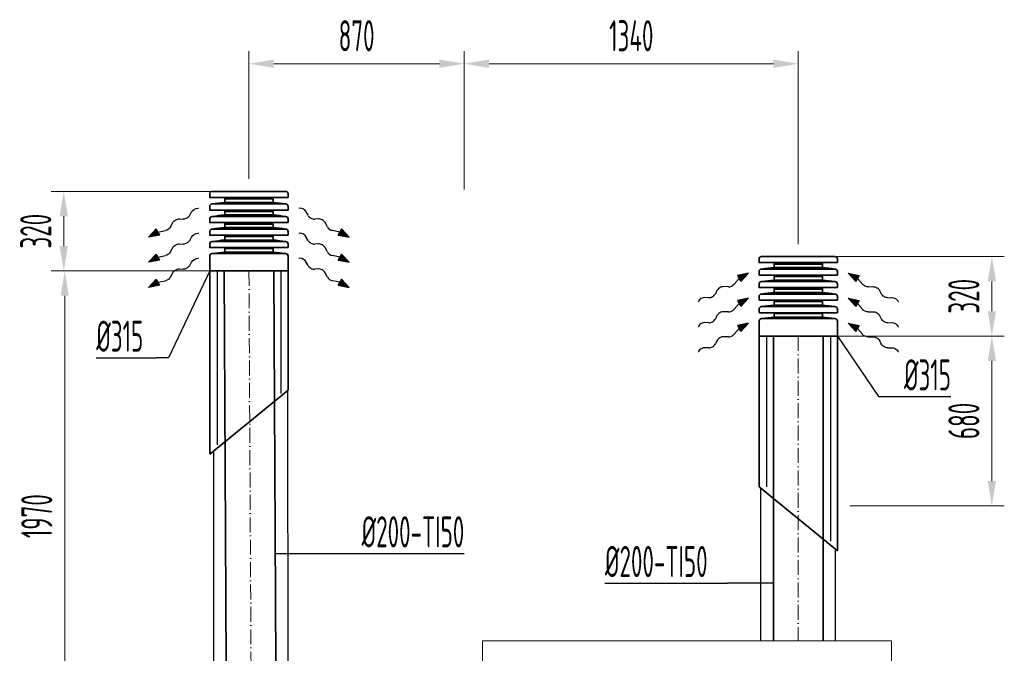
# Model space of a CAD drawing. Header units: millimetres. Extents: x -20688 to 44066, y -7315 to 67290.
# Tile 45 of 75: x -17245 to -13286, y 47081 to 49630. Entities that reach past the tile are written whole.
import ezdxf

# ---------------------------------------------------------------- set-up
doc = ezdxf.new("R2010")
doc.units = ezdxf.units.MM
doc.linetypes.add('ACAD_ISO10W100', pattern=[18, 12, -3, 0, -3])
doc.linetypes.add('phl_thick', pattern=[0])
for name, color, linetype, lineweight in [('VZT_09 ODA (SÁNÍ) - OBRYS', 3, 'Continuous', 35), ('VZT_0C ODA (SÁNÍ)', 3, 'Continuous', 35), ('VZT_0D EHA (VÝFUK)', 14, 'Continuous', 35), ('VZT_10 ODA (SÁNÍ) - OSA', 3, 'ACAD_ISO10W100', 5), ('VZT_13 EHA (VÝFUK) - OBRYS', 14, 'Continuous', 35), ('VZT_14 EHA (VÝFUK) - OSA', 14, 'ACAD_ISO10W100', 5), ('VZT_30 DISTRIBUČNÍ PRVKY - OBRYS', 1, 'Continuous', 35), ('VZT_50 POPIS - OBECNE', 7, 'Continuous', 13), ('VZT_60_KOTY - DIMENZE', 7, 'Continuous', 5)]:
    doc.layers.add(name, color=color, linetype=linetype, lineweight=lineweight)
doc.layers.add('VZT_IZOLACE - TEPELNÁ', color=6, linetype='IZOLACE TEPELNA')
doc.styles.add('EVORA_125', font='isocp.shx', dxfattribs={"width": 0.6, "height": 125})
doc.styles.get("Standard").update_dxf_attribs({"font": 'arial.ttf'})
doc.linetypes.add('IZOLACE', pattern='A,0.00254,-2.54,[134,ltypeshp.shx,S=2.54,R=0,X=-2.54,Y=0],-5.08,[134,ltypeshp.shx,S=2.54,R=180,X=2.54,Y=0],-2.54', length=10.16254)
doc.linetypes.add('IZOLACE TEPELNA', pattern='A,12.7,-1.5,["T",Standard,S=2.54,R=0,X=0,Y=-1.27],-3', length=17.2)

msp = doc.modelspace()

# ---------------------------------------------------------------- linework, layer by layer
at = {"color": 8, "lineweight": 13, "ltscale": 0.5}
msp.add_line((-13740.2, 47132), (-15383.6, 47132), dxfattribs=at)
at = {"color": 8, "lineweight": 9, "ltscale": 0.5}
for p, q in [((-15383.6, 46780.8), (-15383.6, 47132)), ((-13740.2, 46282), (-13740.2, 47132))]:
    msp.add_line(p, q, dxfattribs=at)
at = {"layer": 'VZT_09 ODA (SÁNÍ) - OBRYS'}
for points in [[(-14214.2, 47132), (-14214.2, 48357.5)], [(-14014.2, 47132), (-14014.2, 48357.5)]]:
    msp.add_lwpolyline(points, dxfattribs=at)
at = {"layer": 'VZT_0C ODA (SÁNÍ)'}
for p, q in [((-14271.7, 48357.5), (-14271.7, 47750.6)), ((-13956.7, 48357.5), (-13956.7, 47493.8)), ((-14271.7, 47750.6), (-13956.7, 47493.8))]:
    msp.add_line(p, q, dxfattribs=at)
at = {"layer": 'VZT_0D EHA (VÝFUK)'}
for p, q in [((-16480.3, 48619.3), (-16480.3, 47883)), ((-16165.3, 48619.3), (-16165.3, 48139.7)), ((-16165.3, 48139.7), (-16480.3, 47883))]:
    msp.add_line(p, q, dxfattribs=at)
at = {"layer": 'VZT_10 ODA (SÁNÍ) - OSA', "ltscale": 5}
msp.add_lwpolyline([(-14114.2, 48357.5), (-14114.2, 47132)], dxfattribs=at)
at = {"layer": 'VZT_13 EHA (VÝFUK) - OBRYS'}
for points in [[(-16413.1, 46770.7), (-16422.8, 48618.8)], [(-16213.1, 46771.7), (-16222.8, 48619.8)]]:
    msp.add_lwpolyline(points, dxfattribs=at)
at = {"layer": 'VZT_14 EHA (VÝFUK) - OSA', "ltscale": 5}
msp.add_lwpolyline([(-16322.8, 48619.3), (-16313.1, 46771.2)], dxfattribs=at)
at = {"layer": 'VZT_30 DISTRIBUČNÍ PRVKY - OBRYS', "linetype": 'phl_thick'}
for points in [[(-16165.2, 48914.9), (-16165.2, 48929.2, 0.414214), (-16175.3, 48939.3), (-16470.3, 48939.3, 0.414214), (-16480.4, 48929.2), (-16480.4, 48914.9)], [(-16165.2, 48864.5), (-16165.2, 48878.8, 0.414214), (-16175.3, 48888.9), (-16470.3, 48888.9, 0.414214), (-16480.4, 48878.8), (-16480.4, 48864.5)], [(-16165.2, 48814.1), (-16165.2, 48828.4, 0.414214), (-16175.3, 48838.5), (-16470.3, 48838.5, 0.414214), (-16480.4, 48828.4), (-16480.4, 48814.1)], [(-16165.2, 48763.7), (-16165.2, 48778, 0.414214), (-16175.3, 48788.1), (-16470.3, 48788.1, 0.414214), (-16480.4, 48778), (-16480.4, 48763.7)], [(-16165.2, 48713.3), (-16165.2, 48727.6, 0.414214), (-16175.3, 48737.7), (-16470.3, 48737.7, 0.414214), (-16480.4, 48727.6), (-16480.4, 48713.3)], [(-13956.6, 48653.1), (-13956.6, 48667.4, 0.414214), (-13966.7, 48677.5), (-14261.7, 48677.5, 0.414214), (-14271.8, 48667.4), (-14271.8, 48653.1)], [(-13956.6, 48602.7), (-13956.6, 48617, 0.414214), (-13966.7, 48627.1), (-14261.7, 48627.1, 0.414214), (-14271.8, 48617), (-14271.8, 48602.7)], [(-13956.6, 48552.3), (-13956.6, 48566.6, 0.414214), (-13966.7, 48576.7), (-14261.7, 48576.7, 0.414214), (-14271.8, 48566.6), (-14271.8, 48552.3)], [(-13956.6, 48501.9), (-13956.6, 48516.2, 0.414214), (-13966.7, 48526.3), (-14261.7, 48526.3, 0.414214), (-14271.8, 48516.2), (-14271.8, 48501.9)], [(-13956.6, 48451.5), (-13956.6, 48465.8, 0.414214), (-13966.7, 48475.9), (-14261.7, 48475.9, 0.414214), (-14271.8, 48465.8), (-14271.8, 48451.5)]]:
    msp.add_lwpolyline(points, format="xyb", close=True, dxfattribs=at)
for points in [[(-16225.5, 48894.9), (-16225.5, 48909), (-16420.1, 48909), (-16420.1, 48894.9)], [(-16225.5, 48844.5), (-16225.5, 48858.6), (-16420.1, 48858.6), (-16420.1, 48844.5)], [(-16225.5, 48794.1), (-16225.5, 48808.2), (-16420.1, 48808.2), (-16420.1, 48794.1)], [(-16225.5, 48743.7), (-16225.5, 48757.8), (-16420.1, 48757.8), (-16420.1, 48743.7)], [(-16419.9, 48695.3), (-16419.9, 48709.4), (-16225.7, 48709.4), (-16225.7, 48695.3)], [(-14016.9, 48633.1), (-14016.9, 48647.2), (-14211.4, 48647.2), (-14211.4, 48633.1)], [(-14016.9, 48582.7), (-14016.9, 48596.8), (-14211.4, 48596.8), (-14211.4, 48582.7)], [(-14016.9, 48532.3), (-14016.9, 48546.4), (-14211.4, 48546.4), (-14211.4, 48532.3)], [(-14016.9, 48481.9), (-14016.9, 48496), (-14211.4, 48496), (-14211.4, 48481.9)], [(-14211.3, 48433.5), (-14211.3, 48447.6), (-14017.1, 48447.6), (-14017.1, 48433.5)]]:
    msp.add_lwpolyline(points, close=True, dxfattribs=at)
for points in [[(-16165.3, 48679.2), (-16165.3, 48619.3), (-16480.3, 48619.3), (-16480.3, 48679.2, -0.414214), (-16470.2, 48689.3), (-16175.4, 48689.3, -0.414214), (-16165.3, 48679.2)], [(-13956.7, 48417.4), (-13956.7, 48357.5), (-14271.7, 48357.5), (-14271.7, 48417.4, -0.414214), (-14261.6, 48427.5), (-13966.8, 48427.5, -0.414214), (-13956.7, 48417.4)]]:
    msp.add_lwpolyline(points, format="xyb", dxfattribs=at)
for centre, start, end in [((-16366.2, 48232.4), 94.6512, 99.003), ((-16279.4, 48232.4), 80.997, 85.3488), ((-16366.2, 48182), 94.6512, 99.003), ((-16279.4, 48182), 80.997, 85.3488), ((-16366.2, 48131.6), 94.6512, 99.003), ((-16279.4, 48131.6), 80.997, 85.3488), ((-16366.2, 48081.2), 94.6512, 99.003), ((-16279.4, 48081.2), 80.997, 85.3488), ((-16366, 48032.8), 94.6512, 99.003), ((-16279.6, 48032.8), 80.997, 85.3488), ((-14157.6, 47970.6), 94.6512, 99.003), ((-14070.8, 47970.6), 80.997, 85.3488), ((-14157.6, 47920.2), 94.6512, 99.003), ((-14070.8, 47920.2), 80.997, 85.3488), ((-14157.6, 47869.8), 94.6512, 99.003), ((-14070.8, 47869.8), 80.997, 85.3488), ((-14157.6, 47819.4), 94.6512, 99.003), ((-14070.8, 47819.4), 80.997, 85.3488), ((-14157.4, 47771), 94.6512, 99.003), ((-14071, 47771), 80.997, 85.3488)]:
    msp.add_arc(centre, 664.7, start, end, dxfattribs=at)
at = {"layer": 'VZT_50 POPIS - OBECNE', "linetype": 'phl_thick'}
for p, q in [((-16322.8, 48989.3), (-16322.8, 49503)), ((-15457.1, 48947.6), (-15457.1, 49503)), ((-15457.1, 48947.6), (-15457.1, 49503)), ((-14114.2, 48727.5), (-14114.2, 49503)), ((-15557.1, 49453), (-16222.8, 49453)), ((-15357.1, 49453), (-14214.2, 49453)), ((-16372.8, 48939.3), (-17117.3, 48939.3)), ((-17067.3, 48719.3), (-17067.3, 48839.3)), ((-14064.2, 48677.5), (-13286, 48677.5)), ((-16382.8, 48619.3), (-17117.3, 48619.3)), ((-16325.3, 48619.3), (-17113.5, 48619.3)), ((-13336, 48457.5), (-13336, 48577.5)), ((-17063.5, 46746.7), (-17063.5, 48519.3)), ((-14074.2, 48357.5), (-13286, 48357.5)), ((-14016.7, 48357.5), (-13286, 48357.5)), ((-13336, 47774.4), (-13336, 48257.5)), ((-13906.7, 47674.4), (-13286, 47674.4))]:
    msp.add_line(p, q, dxfattribs=at)
at = {"layer": 'VZT_50 POPIS - OBECNE', "color": 0, "lineweight": -2}
for p, q in [((-16560.5, 48843.2), (-16553.4, 48856.7)), ((-16085.1, 48843.2), (-16092.2, 48856.7)), ((-16638, 48796.6), (-16628.9, 48813.8)), ((-16601.9, 48829), (-16587.5, 48828)), ((-16043.7, 48829), (-16058, 48828)), ((-16007.6, 48796.6), (-16016.7, 48813.8)), ((-16726.1, 48755), (-16695.3, 48788.2)), ((-16695.3, 48788.2), (-16688.5, 48776)), ((-16688.5, 48776), (-16658.9, 48781.9)), ((-16681.7, 48763.8), (-16688.5, 48776)), ((-15957.1, 48776), (-15986.7, 48781.9)), ((-15963.9, 48763.8), (-15957.1, 48776)), ((-15950.2, 48788.2), (-15957.1, 48776)), ((-15919.5, 48755), (-15950.2, 48788.2)), ((-16681.7, 48763.8), (-16726.1, 48755)), ((-16560.5, 48742.4), (-16553.4, 48755.9)), ((-16085.1, 48742.4), (-16092.2, 48755.9)), ((-15963.9, 48763.8), (-15919.5, 48755)), ((-16638, 48695.8), (-16628.9, 48713.1)), ((-16601.9, 48728.2), (-16587.5, 48727.2)), ((-16043.7, 48728.2), (-16058, 48727.2)), ((-16007.6, 48695.8), (-16016.7, 48713.1)), ((-16726.1, 48654.2), (-16695.3, 48687.4)), ((-16681.7, 48663), (-16726.1, 48654.2)), ((-16695.3, 48687.4), (-16688.5, 48675.2)), ((-16688.5, 48675.2), (-16658.9, 48681.1)), ((-16681.7, 48663), (-16688.5, 48675.2)), ((-16560.5, 48641.6), (-16553.4, 48655.1)), ((-16085.1, 48641.6), (-16092.2, 48655.1)), ((-15957.1, 48675.2), (-15986.7, 48681.1)), ((-15963.9, 48663), (-15957.1, 48675.2)), ((-15963.9, 48663), (-15919.5, 48654.2)), ((-15950.2, 48687.4), (-15957.1, 48675.2)), ((-15919.5, 48654.2), (-15950.2, 48687.4)), ((-16638, 48595), (-16628.9, 48612.2)), ((-16601.9, 48627.4), (-16587.5, 48626.4)), ((-16043.7, 48627.4), (-16058, 48626.4)), ((-16007.6, 48595), (-16016.7, 48612.2)), ((-14315.1, 48611), (-14359.1, 48601)), ((-14344.9, 48577), (-14315.1, 48611)), ((-13913.3, 48611), (-13869.2, 48601)), ((-13883.5, 48577), (-13913.3, 48611)), ((-16726.1, 48553.4), (-16695.3, 48586.6)), ((-16695.3, 48586.6), (-16688.5, 48574.4)), ((-16688.5, 48574.4), (-16658.9, 48580.3)), ((-16681.7, 48562.2), (-16688.5, 48574.4)), ((-15957.1, 48574.4), (-15986.7, 48580.3)), ((-15963.9, 48562.2), (-15957.1, 48574.4)), ((-15950.2, 48586.6), (-15957.1, 48574.4)), ((-15919.5, 48553.4), (-15950.2, 48586.6)), ((-14352, 48589), (-14371.9, 48566.3)), ((-14359.1, 48601), (-14352, 48589)), ((-14344.9, 48577), (-14352, 48589)), ((-13883.5, 48577), (-13876.4, 48589)), ((-13869.2, 48601), (-13876.4, 48589)), ((-13876.4, 48589), (-13856.4, 48566.3)), ((-16681.7, 48562.2), (-16726.1, 48553.4)), ((-15963.9, 48562.2), (-15919.5, 48553.4)), ((-14441.2, 48540.4), (-14447.6, 48527.6)), ((-14395.1, 48555.5), (-14414.6, 48556.3)), ((-13833.3, 48555.5), (-13813.8, 48556.3)), ((-13787.2, 48540.4), (-13780.8, 48527.6)), ((-14474.2, 48511.7), (-14489.5, 48512.3)), ((-14315.1, 48510.2), (-14359.1, 48500.2)), ((-14359.1, 48500.2), (-14352, 48488.2)), ((-14344.9, 48476.2), (-14315.1, 48510.2)), ((-13913.3, 48510.2), (-13869.2, 48500.2)), ((-13883.5, 48476.2), (-13913.3, 48510.2)), ((-13869.2, 48500.2), (-13876.4, 48488.2)), ((-13754.2, 48511.7), (-13738.9, 48512.3)), ((-14395.1, 48454.7), (-14414.6, 48455.5)), ((-14352, 48488.2), (-14371.9, 48465.5)), ((-14344.9, 48476.2), (-14352, 48488.2)), ((-13883.5, 48476.2), (-13876.4, 48488.2)), ((-13876.4, 48488.2), (-13856.4, 48465.5)), ((-13833.3, 48454.7), (-13813.8, 48455.5)), ((-14441.2, 48439.7), (-14447.6, 48426.8)), ((-13787.2, 48439.7), (-13780.8, 48426.8)), ((-14474.2, 48410.9), (-14489.5, 48411.5)), ((-14352, 48387.4), (-14371.9, 48364.7)), ((-14315.1, 48409.4), (-14359.1, 48399.4)), ((-14359.1, 48399.4), (-14352, 48387.4)), ((-14344.9, 48375.4), (-14352, 48387.4)), ((-14344.9, 48375.4), (-14315.1, 48409.4)), ((-13913.3, 48409.4), (-13869.2, 48399.4)), ((-13883.5, 48375.4), (-13913.3, 48409.4)), ((-13883.5, 48375.4), (-13876.4, 48387.4)), ((-13869.2, 48399.4), (-13876.4, 48387.4)), ((-13876.4, 48387.4), (-13856.4, 48364.7)), ((-13754.2, 48410.9), (-13738.9, 48411.5)), ((-14441.2, 48338.8), (-14447.6, 48326)), ((-14395.1, 48353.9), (-14414.6, 48354.7)), ((-13833.3, 48353.9), (-13813.8, 48354.7)), ((-13787.2, 48338.8), (-13780.8, 48326)), ((-14474.2, 48310.1), (-14489.5, 48310.7)), ((-13754.2, 48310.1), (-13738.9, 48310.7))]:
    msp.add_line(p, q, dxfattribs=at)
at = {"layer": 'VZT_50 POPIS - OBECNE'}
for p, q in [((-16527.3, 48871.9), (-16523.7, 48871.8)), ((-16118.3, 48871.9), (-16121.9, 48871.8)), ((-16527.3, 48771.1), (-16523.7, 48771)), ((-16118.3, 48771.1), (-16121.9, 48771)), ((-16527.3, 48670.3), (-16523.7, 48670.2)), ((-16118.3, 48670.3), (-16121.9, 48670.2)), ((-14515.6, 48497.3), (-14517.4, 48494.2)), ((-13712.7, 48497.3), (-13711, 48494.2)), ((-14515.6, 48396.6), (-14517.4, 48393.4)), ((-13712.7, 48396.6), (-13711, 48393.4)), ((-14515.6, 48295.7), (-14517.4, 48292.6)), ((-13712.7, 48295.7), (-13711, 48292.6))]:
    msp.add_line(p, q, dxfattribs=at)
at = {"layer": 'VZT_50 POPIS - OBECNE', "color": 0, "lineweight": -2, "extrusion": (0, 0, -1)}
for centre, major_axis, start_param, end_param in [((-16535.3, 48856.1), (-18.8, -10.5), 0.766537, 2.320574), ((-16610.8, 48813.3), (-18.8, -10.5), 0.766537, 2.375056), ((-16578.6, 48843.7), (-18.8, -10.5), 3.908129, 5.516649), ((-16656.1, 48797.1), (-18.8, -10.5), 3.908129, 5.191299), ((-16535.3, 48755.3), (-18.8, -10.5), 0.766537, 2.320574), ((-16578.6, 48742.9), (-18.8, -10.5), 3.908129, 5.516649), ((-16656.1, 48696.4), (-18.8, -10.5), 3.908129, 5.191299), ((-16610.8, 48712.5), (-18.8, -10.5), 0.766537, 2.375056), ((-16535.3, 48654.5), (-18.8, -10.5), 0.766537, 2.320574), ((-16610.8, 48611.7), (-18.8, -10.5), 0.766537, 2.375056), ((-16578.6, 48642.1), (-18.8, -10.5), 3.908129, 5.516649), ((-16656.1, 48595.5), (-18.8, -10.5), 3.908129, 5.191299), ((-13841.8, 48571.5), (-18.5, 11), 3.908129, 5.191299), ((-13805.2, 48540.4), (-18.5, 11), 0.766537, 2.375056), ((-13762.7, 48527.7), (-18.5, 11), 3.908129, 5.516649), ((-13730.3, 48496.4), (-18.5, 11), 0.766537, 2.320574), ((-13841.8, 48470.7), (-18.5, 11), 3.908129, 5.191299), ((-13805.2, 48439.6), (-18.5, 11), 0.766537, 2.375056), ((-13762.7, 48426.9), (-18.5, 11), 3.908129, 5.516649), ((-13730.3, 48395.6), (-18.5, 11), 0.766537, 2.320574), ((-13841.8, 48369.9), (-18.5, 11), 3.908129, 5.191299), ((-13805.2, 48338.8), (-18.5, 11), 0.766537, 2.375056), ((-13762.7, 48326.1), (-18.5, 11), 3.908129, 5.516649), ((-13730.3, 48294.8), (-18.5, 11), 0.766537, 2.320574)]:
    msp.add_ellipse(centre, major_axis=major_axis, ratio=0.625, start_param=start_param, end_param=end_param, dxfattribs=at)
at = {"layer": 'VZT_50 POPIS - OBECNE', "color": 0, "lineweight": -2}
for centre, major_axis, start_param, end_param in [((-16110.3, 48856.1), (18.8, -10.5), 0.766537, 2.320574), ((-16067, 48843.7), (18.8, -10.5), 3.908129, 5.516649), ((-16034.8, 48813.3), (18.8, -10.5), 0.766537, 2.375056), ((-16110.3, 48755.3), (18.8, -10.5), 0.766537, 2.320574), ((-15989.5, 48797.1), (18.8, -10.5), 3.908129, 5.191299), ((-16067, 48742.9), (18.8, -10.5), 3.908129, 5.516649), ((-16034.8, 48712.5), (18.8, -10.5), 0.766537, 2.375056), ((-15989.5, 48696.4), (18.8, -10.5), 3.908129, 5.191299), ((-16110.3, 48654.5), (18.8, -10.5), 0.766537, 2.320574), ((-16067, 48642.1), (18.8, -10.5), 3.908129, 5.516649), ((-16034.8, 48611.7), (18.8, -10.5), 0.766537, 2.375056), ((-15989.5, 48595.5), (18.8, -10.5), 3.908129, 5.191299), ((-14423.1, 48540.4), (18.5, 11), 0.766537, 2.375056), ((-14386.6, 48571.5), (18.5, 11), 3.908129, 5.191299), ((-14498, 48496.4), (18.5, 11), 0.766537, 2.320574), ((-14465.6, 48527.7), (18.5, 11), 3.908129, 5.516649), ((-14423.1, 48439.6), (18.5, 11), 0.766537, 2.375056), ((-14386.6, 48470.7), (18.5, 11), 3.908129, 5.191299), ((-14465.6, 48426.9), (18.5, 11), 3.908129, 5.516649), ((-14498, 48395.6), (18.5, 11), 0.766537, 2.320574), ((-14423.1, 48338.8), (18.5, 11), 0.766537, 2.375056), ((-14386.6, 48369.9), (18.5, 11), 3.908129, 5.191299), ((-14498, 48294.8), (18.5, 11), 0.766537, 2.320574), ((-14465.6, 48326.1), (18.5, 11), 3.908129, 5.516649)]:
    msp.add_ellipse(centre, major_axis=major_axis, ratio=0.625, start_param=start_param, end_param=end_param, dxfattribs=at)
at = {"layer": 'VZT_50 POPIS - OBECNE', "linetype": 'phl_thick'}
for points in [[(-16222.8, 49469.6), (-16222.8, 49436.3), (-16322.8, 49453)], [(-15557.1, 49469.6), (-15557.1, 49436.3), (-15457.1, 49453)], [(-15357.1, 49469.6), (-15357.1, 49436.3), (-15457.1, 49453)], [(-14214.2, 49469.6), (-14214.2, 49436.3), (-14114.2, 49453)], [(-17083.9, 48839.3), (-17050.6, 48839.3), (-17067.3, 48939.3)], [(-17083.9, 48719.3), (-17050.6, 48719.3), (-17067.3, 48619.3)], [(-13352.7, 48577.5), (-13319.3, 48577.5), (-13336, 48677.5)], [(-17080.2, 48519.3), (-17046.9, 48519.3), (-17063.5, 48619.3)], [(-13352.7, 48457.5), (-13319.3, 48457.5), (-13336, 48357.5)], [(-13352.7, 48257.5), (-13319.3, 48257.5), (-13336, 48357.5)], [(-13352.7, 47774.4), (-13319.3, 47774.4), (-13336, 47674.4)]]:
    msp.add_solid(points, dxfattribs=at)
at = {"layer": 'VZT_50 POPIS - OBECNE', "color": 0, "lineweight": -2}
for points in [[(-16681.7, 48763.8), (-16695.3, 48788.2), (-16726.1, 48755)], [(-15963.9, 48763.8), (-15950.2, 48788.2), (-15919.5, 48755)], [(-16681.7, 48663), (-16695.3, 48687.4), (-16726.1, 48654.2)], [(-15963.9, 48663), (-15950.2, 48687.4), (-15919.5, 48654.2)], [(-14344.9, 48577), (-14359.1, 48601), (-14315.1, 48611)], [(-13883.5, 48577), (-13869.2, 48601), (-13913.3, 48611)], [(-16681.7, 48562.2), (-16695.3, 48586.6), (-16726.1, 48553.4)], [(-15963.9, 48562.2), (-15950.2, 48586.6), (-15919.5, 48553.4)], [(-14344.9, 48476.2), (-14359.1, 48500.2), (-14315.1, 48510.2)], [(-13883.5, 48476.2), (-13869.2, 48500.2), (-13913.3, 48510.2)], [(-14344.9, 48375.4), (-14359.1, 48399.4), (-14315.1, 48409.4)], [(-13883.5, 48375.4), (-13869.2, 48399.4), (-13913.3, 48409.4)]]:
    msp.add_solid(points, dxfattribs=at)
at = {"layer": 'VZT_60_KOTY - DIMENZE', "linetype": 'ByBlock', "lineweight": -2}
for p, q in [((-16645.8, 48269.4), (-16695.8, 48269.4)), ((-13791.2, 48113.7), (-13741.2, 48113.7)), ((-15999.6, 47482.5), (-15949.6, 47482.5)), ((-14348.9, 47363), (-14398.9, 47363))]:
    msp.add_line(p, q, dxfattribs=at)
for points in [[(-16480.3, 48619.3), (-16645.8, 48269.4)], [(-13956.7, 48357.5), (-13791.2, 48113.7)], [(-16936.4, 48269.4), (-16695.8, 48269.4)], [(-13741.2, 48113.7), (-13500.6, 48113.7)], [(-16216.8, 47482.5), (-15999.6, 47482.5)], [(-15949.6, 47482.5), (-15457.1, 47482.5)], [(-14891.4, 47363), (-14398.9, 47363)], [(-14214.2, 47363), (-14348.9, 47363)]]:
    msp.add_lwpolyline(points, dxfattribs=at)
at = {"layer": 'VZT_IZOLACE - TEPELNÁ', "linetype": 'IZOLACE', "ltscale": 0.23}
for p, q in [((-16451.2, 48619.3), (-16451.2, 47920.3)), ((-16194, 48619.3), (-16194, 48126.9)), ((-14242.2, 48357.5), (-14242.2, 47750.4)), ((-13985.3, 48357.5), (-13985.3, 47532.7))]:
    msp.add_line(p, q, dxfattribs=at)
at = {"layer": 'VZT_IZOLACE - TEPELNÁ', "ltscale": 0.5}
for p, q in [((-16164.1, 46800.8), (-16166.9, 48138.4)), ((-16464.1, 46432.2), (-16464.1, 47896.2)), ((-14264.2, 47132), (-14264.2, 47744.5)), ((-13964.2, 47132), (-13964.2, 47499.9))]:
    msp.add_line(p, q, dxfattribs=at)

# ---------------------------------------------------------------- texts
at = {"layer": 'VZT_50 POPIS - OBECNE', "linetype": 'phl_thick', "char_height": 125, "attachment_point": 5, "style": 'EVORA_125'}
for s, insert in [('\\A1;870', (-15889.9, 49565.5)), ('\\A1;1340', (-14785.6, 49565.5))]:
    msp.add_mtext(s, dxfattribs=dict(at, insert=insert))
at = {"layer": 'VZT_50 POPIS - OBECNE', "linetype": 'phl_thick', "char_height": 125, "attachment_point": 5, "rotation": 90, "style": 'EVORA_125'}
for s, insert in [('\\A1;320', (-17179.8, 48779.3)), ('\\A1;320', (-13448.5, 48517.5)), ('\\A1;680', (-13448.5, 48016)), ('\\A1;1970', (-17176, 47633))]:
    msp.add_mtext(s, dxfattribs=dict(at, insert=insert))
at = {"layer": 'VZT_60_KOTY - DIMENZE', "linetype": 'phl_thick', "char_height": 125, "style": 'EVORA_125'}
for s, insert, attachment_point in [('%%C315', (-16936.4, 48419.4), 1), ('%%C315', (-13500.6, 48263.7), 3), ('%%C200-TI50', (-15457.1, 47632.5), 3), ('%%C200-TI50', (-14891.4, 47513), 1)]:
    msp.add_mtext(s, dxfattribs=dict(at, insert=insert, attachment_point=attachment_point))

doc.saveas('drawing.dxf')
